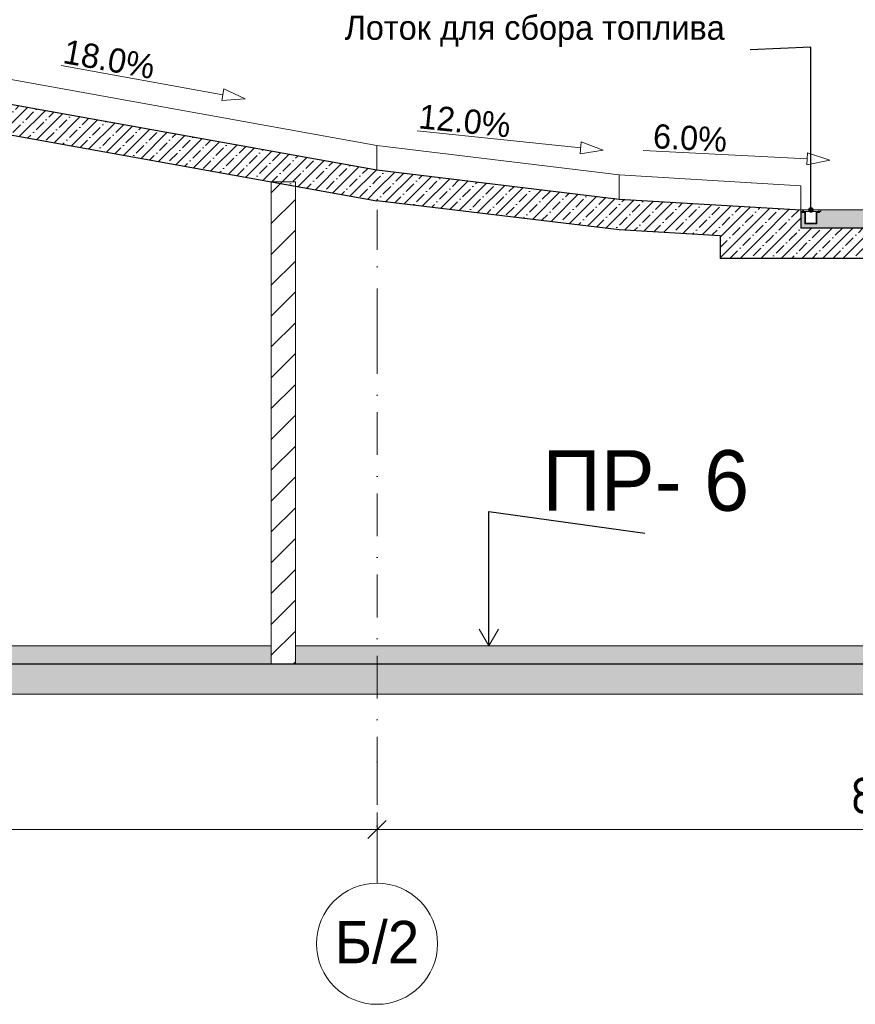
# Model space of a CAD drawing. Header units: millimetres. Extents: x -7244281 to -6598479, y 5719953 to 5938280.
# Tile 38 of 73: x -6711996 to -6705099, y 5720991 to 5729121. Entities that reach past the tile are written whole.
import ezdxf
from ezdxf.enums import TextEntityAlignment as Align

# ---------------------------------------------------------------- set-up
doc = ezdxf.new("R2010")
doc.units = ezdxf.units.MM
doc.header["$MEASUREMENT"] = 0
doc.set_wipeout_variables(frame=1)
doc.linetypes.add('Wipeout_Contour', pattern=[1000, 0, -1000])
doc.linetypes.add('Штрихпунктирная', pattern=[670.277762, 352.777767, -176.388884, 0, -141.111112])
for name, color, linetype, lineweight in [('0_Ном._пера__1', 7, 'Continuous', 0), ('0_Ном._пера__120', 7, 'Continuous', 0), ('АР-Перекрытия_Приямки.АР_Ном._пера__1', 7, 'Continuous', 30), ('АР-Перекрытия_Приямки.АР_Ном._пера__101', 252, 'Continuous', 0), ('АР-рампа.АР_Ном._пера__1', 7, 'Continuous', 0), ('АР-Стены_внешние_.АР_Ном._пера__1', 7, 'Continuous', 0), ('АР-Чертеж-Оси_Осевые размеры.АР_Ном._пера__120', 7, 'Continuous', 0), ('АР-Чертеж-Размеры.АР_Ном._пера__1', 7, 'Continuous', 0), ('Кровля_Ном._пера__120', 7, 'Continuous', 0), ('Кровля_Ном._пера__41', 7, 'Continuous', 20)]:
    doc.layers.add(name, color=color, linetype=linetype, lineweight=lineweight)
for name, color, linetype in [('АР-Перекрытия_Приямки.АР', 7, 'Continuous'), ('АР-рампа.АР', 7, 'Continuous'), ('АР-Стены_внешние_.АР', 7, 'Continuous'), ('АР-Чертеж-Оси_Осевые размеры.АР', 7, 'Continuous'), ('АР-Чертеж-Размеры.АР', 7, 'Continuous'), ('Кровля', 7, 'Continuous')]:
    doc.layers.add(name, color=color, linetype=linetype)
doc.layers.add('АР-Перекрытия_Приямки.АР_Ном._пера__180', color=7, linetype='Continuous', lineweight=5, true_color=0xd6cda7)
doc.styles.add('РЎР“Р•РќР•Р\xa0Р\x98Р\xa0_РЎРўР\x98Р›Р¬_1', font='GOTHIC.TTF')
doc.styles.add('РЎР“Р•РќР•Р\xa0Р\x98Р\xa0_РЎРўР\x98Р›Р¬_2', font='GOST_Common.ttf')
doc.linetypes.add('Линия Разрыва (копия)-001', pattern='A,0,[1,21 РЎРµС‡РµРЅРёРµ Рђ-Рђ; Р‘-Р‘; Р’-Р’1.Shx,S=7.936508,R=0,X=0,Y=0],-1000,0', length=1000)
doc.dimstyles.new('СГЕНЕРИР_СТИЛЬ__1', dxfattribs={"dimtxt": 300, "dimasz": 142.5, "dimexe": 0.18, "dimexo": 0.0625, "dimgap": 0, "dimtad": 1, "dimtih": 1, "dimtoh": 1, "dimlfac": 0.001, "dimzin": 0, "dimdsep": 46, "dimtxsty": 'РЎР“Р•РќР•Р\xa0Р\x98Р\xa0_РЎРўР\x98Р›Р¬_2', "dimblk": 'ARROWHEAD_6', "dimblk1": 'ARROWHEAD_6', "dimblk2": 'ARROWHEAD_6', "dimcen": 0.09, "dimclrd": 7, "dimclre": 7, "dimclrt": 7, "dimadec": 0, "dimazin": 0, "dimtfac": 1, "dimtdec": 4, "dimtmove": 0, "dimatfit": 3, "dimfxl": 1, "dimtolj": 1, "dimtzin": 0, "dimarcsym": 0})
doc.dimstyles.new('СГЕНЕРИР_СТИЛЬ__3', dxfattribs={"dimtxt": 200, "dimasz": 142.5, "dimexe": 0.18, "dimexo": 300000, "dimgap": 0, "dimtad": 1, "dimlfac": 0.001, "dimzin": 0, "dimdsep": 46, "dimtxsty": 'РЎР“Р•РќР•Р\xa0Р\x98Р\xa0_РЎРўР\x98Р›Р¬_2', "dimblk": 'ARROWHEAD_6', "dimblk1": 'ARROWHEAD_6', "dimblk2": 'ARROWHEAD_6', "dimcen": 0.09, "dimclrd": 7, "dimclre": 7, "dimclrt": 7, "dimadec": 0, "dimazin": 0, "dimtfac": 1, "dimtdec": 4, "dimtmove": 0, "dimatfit": 3, "dimfxl": 1, "dimtolj": 1, "dimtzin": 0, "dimarcsym": 0})
doc.dimstyles.new('СГЕНЕРИР_СТИЛЬ__4', dxfattribs={"dimtxt": 0.18, "dimasz": 152, "dimexe": 0.18, "dimexo": 0.0625, "dimgap": 0, "dimtad": 0, "dimtih": 1, "dimtoh": 1, "dimdec": 4, "dimzin": 0, "dimdsep": 46, "dimcen": 0.09, "dimadec": 0, "dimazin": 0, "dimtfac": 1, "dimtdec": 4, "dimtmove": 0, "dimatfit": 3, "dimldrblk": 'ARROWHEAD_14', "dimfxl": 1, "dimtolj": 1, "dimtzin": 0, "dimarcsym": 0})
doc.dimstyles.new('СГЕНЕРИР_СТИЛЬ__7', dxfattribs={"dimtxt": 0.18, "dimasz": 91.2, "dimexe": 0.18, "dimexo": 0.0625, "dimgap": 0, "dimtad": 0, "dimtih": 1, "dimtoh": 1, "dimdec": 4, "dimzin": 0, "dimdsep": 46, "dimcen": 0.09, "dimadec": 0, "dimazin": 0, "dimtfac": 1, "dimtdec": 4, "dimtmove": 0, "dimatfit": 3, "dimldrblk": 'ARROWHEAD_11', "dimfxl": 1, "dimtolj": 1, "dimtzin": 0, "dimarcsym": 0})
pattern_1 = [(45, (-6165324.72, 5728549.97), (-84.852814, 84.852814), []), (45, (-6165367.14, 5728592.39), (-84.852814, 84.852814), [90, -30, 0, -30])]

# ---------------------------------------------------------------- blocks, each defined once
blk = doc.blocks.new('Элемент Разреза_26_3', base_point=(-6165324.7, 5728550))
at = {"layer": 'АР-рампа.АР', "linetype": 'Continuous', "lineweight": 0, "true_color": 0x000000}
h = blk.add_hatch(dxfattribs=at)
h.set_pattern_fill('ЖЕЛЕЗОБЕТОН__PROJECT__0003', color=18, style=0, pattern_type=2)
h.set_pattern_definition(pattern_1)
h.paths.add_polyline_path([(-6709047.6, 5727880), (-6712880.9, 5728570), (-6712880.9, 5728315.9), (-6709047.6, 5727625.9)])
at = {"layer": 'АР-рампа.АР_Ном._пера__1', "color": 7, "linetype": 'Continuous', "lineweight": 0}
for p, q in [((-6712880.9, 5728773.2), (-6712880.9, 5728771.4)), ((-6709047.6, 5728083.2), (-6712880.9, 5728773.2)), ((-6709047.6, 5728083.2), (-6709047.6, 5728081.4))]:
    blk.add_line(p, q, dxfattribs=at)
at = {"layer": 'АР-рампа.АР_Ном._пера__1', "color": 7, "linetype": 'Continuous', "lineweight": 30}
for p, q in [((-6712880.9, 5728570), (-6709047.6, 5727880)), ((-6712880.9, 5728318.2), (-6712880.9, 5728315.9)), ((-6712880.9, 5728315.9), (-6709047.6, 5727625.9)), ((-6709047.6, 5727628.2), (-6709047.6, 5727625.9))]:
    blk.add_line(p, q, dxfattribs=at)
blk = doc.blocks.new('Элемент Разреза_28_3', base_point=(-6165324.7, 5728550))
at = {"layer": 'АР-Стены_внешние_.АР', "linetype": 'Continuous', "lineweight": 0, "true_color": 0x000000}
h = blk.add_hatch(dxfattribs=at)
h.set_pattern_fill('БЛОКИ_БЕТОННЫЕ_ЭФФЕКТИВН_7A', color=18, style=0, pattern_type=2)
h.set_pattern_definition([(45, (-6165324.72, 5728549.97), (-127.27922, 127.27922), [])])
h.paths.add_polyline_path([(-6709920.1, 5727783), (-6709920.1, 5723800), (-6709720.1, 5723800), (-6709720.1, 5727747)])
at = {"layer": 'АР-Стены_внешние_.АР_Ном._пера__1', "color": 7, "linetype": 'Continuous', "lineweight": 15}
for p, q in [((-6709920.1, 5727783), (-6709920.1, 5723950)), ((-6709720.1, 5727783), (-6709920.1, 5727783)), ((-6709720.1, 5727783), (-6709720.1, 5723950)), ((-6709920.1, 5723950), (-6709920.1, 5723800)), ((-6709720.1, 5723950), (-6709720.1, 5723800))]:
    blk.add_line(p, q, dxfattribs=at)
blk = doc.blocks.new('Элемент Разреза_29_3', base_point=(-6165324.7, 5728550))
at = {"layer": 'АР-Перекрытия_Приямки.АР_Ном._пера__101', "linetype": 'Continuous', "lineweight": 0}
h = blk.add_hatch(dxfattribs=at)
h.set_pattern_fill('ЖЕЛЕЗОБЕТОН__PROJECT__0003', color=252, style=0, pattern_type=2)
h.set_pattern_definition(pattern_1)
h.paths.add_polyline_path([(-6716680.9, 5723800), (-6716680.9, 5723550), (-6699179.1, 5723550), (-6699179.1, 5723800), (-6709720.1, 5723800), (-6709920.1, 5723800), (-6716380.9, 5723800)])
at = {"layer": 'АР-Перекрытия_Приямки.АР_Ном._пера__180', "linetype": 'Continuous', "lineweight": 0, "true_color": 0xf4f1e8}
for points in [[(-6716380.9, 5723800), (-6709920.1, 5723800), (-6709920.1, 5723950), (-6716380.9, 5723950)], [(-6699179.1, 5723950), (-6709720.1, 5723950), (-6709720.1, 5723800), (-6699179.1, 5723800)]]:
    blk.add_hatch(color=7, dxfattribs=at).paths.add_polyline_path(points)
at = {"layer": 'АР-Перекрытия_Приямки.АР_Ном._пера__1', "color": 7, "linetype": 'Continuous', "lineweight": 0}
for p, q in [((-6709920.1, 5723950), (-6716380.9, 5723950)), ((-6699179.1, 5723950), (-6709720.1, 5723950))]:
    blk.add_line(p, q, dxfattribs=at)
at = {"layer": 'АР-Перекрытия_Приямки.АР_Ном._пера__1', "color": 7, "linetype": 'Continuous', "lineweight": 30, "flags": 128}
blk.add_lwpolyline([(-6699179.1, 5723800), (-6709720.1, 5723800), (-6709920.1, 5723800), (-6716380.9, 5723800)], dxfattribs=at)
blk = doc.blocks.new('Элемент Разреза_36_3', base_point=(-6165324.7, 5728550))
at = {"layer": 'АР-Перекрытия_Приямки.АР_Ном._пера__101', "linetype": 'Continuous', "lineweight": 0}
h = blk.add_hatch(dxfattribs=at)
h.set_pattern_fill('ЖЕЛЕЗОБЕТОН__PROJECT__0003', color=252, style=0, pattern_type=2)
h.set_pattern_definition(pattern_1)
h.paths.add_polyline_path([(-6705547.6, 5727299.5), (-6706214.3, 5727339.5), (-6706214.3, 5727150), (-6699179.1, 5727150), (-6699179.1, 5727400), (-6705547.6, 5727400)])
at = {"layer": 'АР-Перекрытия_Приямки.АР_Ном._пера__180', "linetype": 'Continuous', "lineweight": 0, "true_color": 0xf4f1e8}
blk.add_hatch(color=7, dxfattribs=at).paths.add_polyline_path([(-6705547.6, 5727550), (-6705547.6, 5727400), (-6699179.1, 5727400), (-6699179.1, 5727550)])
at = {"layer": 'АР-Перекрытия_Приямки.АР_Ном._пера__1', "color": 7, "linetype": 'Continuous', "lineweight": 0}
for p, q in [((-6699179.1, 5727550), (-6705547.6, 5727550)), ((-6706214.4, 5727150), (-6706214.3, 5727150))]:
    blk.add_line(p, q, dxfattribs=at)
at = {"layer": 'АР-Перекрытия_Приямки.АР_Ном._пера__1', "color": 7, "linetype": 'Continuous', "lineweight": 30}
for p, q in [((-6699179.1, 5727400), (-6705547.6, 5727400)), ((-6706214.3, 5727339.5), (-6706214.3, 5727150)), ((-6699179.1, 5727150), (-6706214.3, 5727150))]:
    blk.add_line(p, q, dxfattribs=at)
blk = doc.blocks.new('Элемент Разреза_40_3', base_point=(-6165324.7, 5728550))
at = {"layer": 'АР-рампа.АР', "linetype": 'Continuous', "lineweight": 0, "true_color": 0x000000}
h = blk.add_hatch(dxfattribs=at)
h.set_pattern_fill('ЖЕЛЕЗОБЕТОН__PROJECT__0003', color=18, style=0, pattern_type=2)
h.set_pattern_definition(pattern_1)
h.paths.add_polyline_path([(-6705547.6, 5727550), (-6707047.6, 5727640), (-6707047.6, 5727389.5), (-6705547.6, 5727299.5)])
at = {"layer": 'АР-рампа.АР_Ном._пера__1', "color": 7, "linetype": 'Continuous', "lineweight": 0}
for q in [(-6707047.6, 5727840.3), (-6705547.6, 5727550)]:
    blk.add_line((-6705547.6, 5727750.3), q, dxfattribs=at)
at = {"layer": 'АР-рампа.АР_Ном._пера__1', "color": 7, "linetype": 'Continuous', "lineweight": 30}
for p, q in [((-6707047.6, 5727640), (-6705547.6, 5727550)), ((-6705547.6, 5727550), (-6705547.6, 5727400)), ((-6707047.6, 5727389.5), (-6706214.3, 5727339.5))]:
    blk.add_line(p, q, dxfattribs=at)
blk = doc.blocks.new('Элемент Разреза_41_3', base_point=(-6165324.7, 5728550))
at = {"layer": 'АР-рампа.АР', "linetype": 'Continuous', "lineweight": 0, "true_color": 0x000000}
h = blk.add_hatch(dxfattribs=at)
h.set_pattern_fill('ЖЕЛЕЗОБЕТОН__PROJECT__0003', color=18, style=0, pattern_type=2)
h.set_pattern_definition(pattern_1)
h.paths.add_polyline_path([(-6707047.6, 5727640), (-6709047.6, 5727880), (-6709047.6, 5727628.2), (-6707047.6, 5727388.2)])
at = {"layer": 'АР-рампа.АР_Ном._пера__1', "color": 7, "linetype": 'Continuous', "lineweight": 0}
for p, q in [((-6709047.6, 5728081.4), (-6709047.6, 5727880)), ((-6707047.6, 5727841.4), (-6709047.6, 5728081.4)), ((-6707047.6, 5727841.4), (-6707047.6, 5727840.3)), ((-6707047.6, 5727840.3), (-6707047.6, 5727640))]:
    blk.add_line(p, q, dxfattribs=at)
at = {"layer": 'АР-рампа.АР_Ном._пера__1', "color": 7, "linetype": 'Continuous', "lineweight": 30}
for p, q in [((-6709047.6, 5727880), (-6707047.6, 5727640)), ((-6709047.6, 5727628.2), (-6707047.6, 5727388.2)), ((-6707047.6, 5727389.5), (-6707047.6, 5727388.2))]:
    blk.add_line(p, q, dxfattribs=at)
blk = doc.blocks.new('Стандартный Маркер Сетки[8]_3', base_point=(-6709046.5, 5727550))
at = {"layer": 'АР-Чертеж-Оси_Осевые размеры.АР_Ном._пера__120', "color": 7, "linetype": 'Штрихпунктирная', "lineweight": 0}
for p, q in [((-6709046.5, 5726550), (-6709046.5, 5727550)), ((-6709046.5, 5726550), (-6709046.5, 5722990.8)), ((-6709046.5, 5722990.8), (-6709046.5, 5721990.8))]:
    blk.add_line(p, q, dxfattribs=at)
at = {"layer": 'АР-Чертеж-Оси_Осевые размеры.АР_Ном._пера__120', "color": 7, "linetype": 'Continuous', "lineweight": 0}
blk.add_circle((-6709046.5, 5721490.8), 500, dxfattribs=at)
at = {"layer": 'АР-Чертеж-Оси_Осевые размеры.АР_Ном._пера__120', "color": 7, "linetype": 'Штрихпунктирная', "lineweight": 0}
blk.add_point((-6709046.5, 5722990.8), dxfattribs=at)
blk.add_point((-6709046.5, 5722990.8), dxfattribs=at)
at = {"layer": 'АР-Чертеж-Оси_Осевые размеры.АР_Ном._пера__120', "color": 7, "lineweight": 0, "style": 'РЎР“Р•РќР•Р\xa0Р\x98Р\xa0_РЎРўР\x98Р›Р¬_1'}
blk.add_attdef('AC_MarkerText_1', text='', height=350, rotation=360, dxfattribs=at).set_placement((-6709046.5, 5721679.7), align=Align.TOP_CENTER)
blk = doc.blocks.new('Стандартный Маркер Сетки[13]_3', base_point=(-6709046.5, 5727550))
at = {"layer": 'АР-Чертеж-Оси_Осевые размеры.АР_Ном._пера__120', "color": 7, "linetype": 'Штрихпунктирная', "lineweight": 0}
for p, q in [((-6709046.5, 5726550), (-6709046.5, 5727550)), ((-6709046.5, 5726550), (-6709046.5, 5722990.8)), ((-6709046.5, 5722990.8), (-6709046.5, 5721990.8))]:
    blk.add_line(p, q, dxfattribs=at)
at = {"layer": 'АР-Чертеж-Оси_Осевые размеры.АР_Ном._пера__120', "color": 7, "linetype": 'Continuous', "lineweight": 0}
blk.add_circle((-6709046.5, 5721490.8), 500, dxfattribs=at)
at = {"layer": 'АР-Чертеж-Оси_Осевые размеры.АР_Ном._пера__120', "color": 7, "linetype": 'Штрихпунктирная', "lineweight": 0}
blk.add_point((-6709046.5, 5722990.8), dxfattribs=at)
blk.add_point((-6709046.5, 5722990.8), dxfattribs=at)
at = {"layer": 'АР-Чертеж-Оси_Осевые размеры.АР_Ном._пера__120', "color": 7, "lineweight": 0, "style": 'РЎР“Р•РќР•Р\xa0Р\x98Р\xa0_РЎРўР\x98Р›Р¬_1'}
blk.add_attdef('AC_MarkerText_1', text='', height=350, rotation=360, dxfattribs=at).set_placement((-6709046.5, 5721679.7), align=Align.TOP_CENTER)
blk = doc.blocks.new('Стандартный Маркер Сетки[14]_3', base_point=(-6709046.5, 5727550))
at = {"layer": 'АР-Чертеж-Оси_Осевые размеры.АР_Ном._пера__120', "color": 7, "linetype": 'Штрихпунктирная', "lineweight": 0}
for p, q in [((-6709046.5, 5726550), (-6709046.5, 5727550)), ((-6709046.5, 5726550), (-6709046.5, 5722990.8)), ((-6709046.5, 5722990.8), (-6709046.5, 5721990.8))]:
    blk.add_line(p, q, dxfattribs=at)
at = {"layer": 'АР-Чертеж-Оси_Осевые размеры.АР_Ном._пера__120', "color": 7, "linetype": 'Continuous', "lineweight": 0}
blk.add_circle((-6709046.5, 5721490.8), 500, dxfattribs=at)
at = {"layer": 'АР-Чертеж-Оси_Осевые размеры.АР_Ном._пера__120', "color": 7, "linetype": 'Штрихпунктирная', "lineweight": 0}
blk.add_point((-6709046.5, 5722990.8), dxfattribs=at)
blk.add_point((-6709046.5, 5722990.8), dxfattribs=at)
at = {"layer": 'АР-Чертеж-Оси_Осевые размеры.АР_Ном._пера__120', "color": 7, "lineweight": 0, "style": 'РЎР“Р•РќР•Р\xa0Р\x98Р\xa0_РЎРўР\x98Р›Р¬_1'}
blk.add_attdef('AC_MarkerText_1', text='', height=350, rotation=360, dxfattribs=at).set_placement((-6709046.5, 5721679.7), align=Align.TOP_CENTER)
blk = doc.blocks.new('Стандартный Маркер Сетки[15]_3', base_point=(-6709046.5, 5727550))
at = {"layer": 'АР-Чертеж-Оси_Осевые размеры.АР_Ном._пера__120', "color": 7, "linetype": 'Штрихпунктирная', "lineweight": 0}
for p, q in [((-6709046.5, 5726550), (-6709046.5, 5727550)), ((-6709046.5, 5726550), (-6709046.5, 5722990.8)), ((-6709046.5, 5722990.8), (-6709046.5, 5721990.8))]:
    blk.add_line(p, q, dxfattribs=at)
at = {"layer": 'АР-Чертеж-Оси_Осевые размеры.АР_Ном._пера__120', "color": 7, "linetype": 'Continuous', "lineweight": 0}
blk.add_circle((-6709046.5, 5721490.8), 500, dxfattribs=at)
at = {"layer": 'АР-Чертеж-Оси_Осевые размеры.АР_Ном._пера__120', "color": 7, "linetype": 'Штрихпунктирная', "lineweight": 0}
blk.add_point((-6709046.5, 5722990.8), dxfattribs=at)
blk.add_point((-6709046.5, 5722990.8), dxfattribs=at)
at = {"layer": 'АР-Чертеж-Оси_Осевые размеры.АР_Ном._пера__120', "color": 7, "lineweight": 0, "style": 'РЎР“Р•РќР•Р\xa0Р\x98Р\xa0_РЎРўР\x98Р›Р¬_1'}
blk.add_attdef('AC_MarkerText_1', text='', height=350, rotation=360, dxfattribs=at).set_placement((-6709046.5, 5721679.7), align=Align.TOP_CENTER)
blk = doc.blocks.new('Линия_15_3', base_point=(-6711654.3, 5728742.1))
at = {"layer": 'Кровля_Ном._пера__120', "color": 7, "linetype": 'Continuous', "lineweight": 0}
for p, q in [((-6711654.3, 5728742.1), (-6710319.9, 5728501.9)), ((-6710328.8, 5728452.7), (-6710311, 5728551.1)), ((-6710136.3, 5728468.8), (-6710311, 5728551.1)), ((-6710136.3, 5728468.8), (-6710328.8, 5728452.7))]:
    blk.add_line(p, q, dxfattribs=at)
blk = doc.blocks.new('Линия_17_3', base_point=(-6708714.3, 5728202.4))
at = {"layer": 'Кровля_Ном._пера__120', "color": 7, "linetype": 'Continuous', "lineweight": 0}
for p, q in [((-6708714.3, 5728202.4), (-6707365.5, 5728064)), ((-6707370.6, 5728014.3), (-6707360.4, 5728113.8)), ((-6707179.9, 5728045), (-6707360.4, 5728113.8)), ((-6707179.9, 5728045), (-6707370.6, 5728014.3))]:
    blk.add_line(p, q, dxfattribs=at)
blk = doc.blocks.new('Линия_18_3', base_point=(-6706849.9, 5728041.7))
at = {"layer": 'Кровля_Ном._пера__120', "color": 7, "linetype": 'Continuous', "lineweight": 0}
for p, q in [((-6706849.9, 5728041.7), (-6705495.9, 5727971.3)), ((-6705498.5, 5727921.3), (-6705493.3, 5728021.2)), ((-6705309.5, 5727961.6), (-6705493.3, 5728021.2)), ((-6705309.5, 5727961.6), (-6705498.5, 5727921.3))]:
    blk.add_line(p, q, dxfattribs=at)
blk = doc.blocks.new('*D129', base_point=(-6165324.7, 5728550))
at = {"layer": 'АР-Чертеж-Размеры.АР_Ном._пера__1', "color": 7, "linetype": 'Continuous', "lineweight": 0, "transparency": 16777216}
for p, q in [((-6716481.5, 5722293.7), (-6716481.5, 5722574.9)), ((-6709046.5, 5722293.7), (-6709046.5, 5722574.9)), ((-6716406.5, 5722509.3), (-6716556.5, 5722359.3)), ((-6708971.5, 5722509.3), (-6709121.5, 5722359.3)), ((-6716594, 5722434.3), (-6716481.5, 5722434.3)), ((-6716481.5, 5722434.3), (-6709046.5, 5722434.3))]:
    blk.add_line(p, q, dxfattribs=at)
at = {"layer": 'АР-Чертеж-Размеры.АР_Ном._пера__1', "color": 7, "lineweight": 0, "transparency": 16777216, "insert": (-6713165.5, 5722494.3), "char_height": 300, "attachment_point": 7, "style": 'РЎР“Р•РќР•Р\xa0Р\x98Р\xa0_РЎРўР\x98Р›Р¬_2'}
blk.add_mtext('\\A1;{\\pql;\\fGOST Common|b0|i0|c204|p0;\\W1.000000;7,44}', dxfattribs=at)
blk = doc.blocks.new('ARROWHEAD_6')
at = {"color": 0, "linetype": 'Continuous', "lineweight": 0}
for p, q in [((0, 0), (-1, 0)), ((-0.5, -0.5), (0.5, 0.5))]:
    blk.add_line(p, q, dxfattribs=at)
blk = doc.blocks.new('*D130', base_point=(-6165324.7, 5728550))
at = {"layer": 'АР-Чертеж-Размеры.АР_Ном._пера__1', "color": 7, "linetype": 'Continuous', "lineweight": 0, "transparency": 16777216}
for p, q in [((-6709046.5, 5722293.7), (-6709046.5, 5722574.9)), ((-6700496.5, 5722293.7), (-6700496.5, 5722574.9)), ((-6708971.5, 5722509.3), (-6709121.5, 5722359.3)), ((-6700571.5, 5722359.3), (-6700421.5, 5722509.3)), ((-6709046.5, 5722434.3), (-6700496.5, 5722434.3)), ((-6700496.5, 5722434.3), (-6700384, 5722434.3))]:
    blk.add_line(p, q, dxfattribs=at)
at = {"layer": 'АР-Чертеж-Размеры.АР_Ном._пера__1', "color": 7, "lineweight": 0, "transparency": 16777216, "insert": (-6705142.6, 5722494.3), "char_height": 300, "attachment_point": 7, "style": 'РЎР“Р•РќР•Р\xa0Р\x98Р\xa0_РЎРўР\x98Р›Р¬_2'}
blk.add_mtext('\\A1;{\\pql;\\fGOST Common|b0|i0|c204|p0;\\W1.000000;8,55}', dxfattribs=at)
blk = doc.blocks.new('*D132', base_point=(-6165324.7, 5728550))
at = {"layer": 'АР-Чертеж-Размеры.АР_Ном._пера__1', "color": 7, "linetype": 'Continuous', "lineweight": 0, "transparency": 16777216}
for p, q in [((-6702188.9, 5727150), (-6702188.9, 5727550)), ((-6702263.9, 5727225), (-6702113.9, 5727075)), ((-6702048.3, 5727150), (-6702329.6, 5727150)), ((-6702188.9, 5723950), (-6702188.9, 5727150)), ((-6702263.9, 5724025), (-6702113.9, 5723875)), ((-6702048.3, 5723950), (-6702329.6, 5723950)), ((-6702188.9, 5723837.5), (-6702188.9, 5723950))]:
    blk.add_line(p, q, dxfattribs=at)
at = {"layer": 'АР-Чертеж-Размеры.АР_Ном._пера__1', "color": 7, "lineweight": 0, "transparency": 16777216, "char_height": 200, "attachment_point": 7, "rotation": 90, "style": 'РЎР“Р•РќР•Р\xa0Р\x98Р\xa0_РЎРўР\x98Р›Р¬_2'}
for s, insert in [('\\A1;{\\pql;\\fGOST Common|b0|i0|c204|p0;\\W1.000000;0,40}', (-6702228.9, 5726559.8)), ('\\A1;{\\pql;\\fGOST Common|b0|i0|c204|p0;\\W1.000000;3,20}', (-6702228.9, 5725302.5))]:
    blk.add_mtext(s, dxfattribs=dict(at, insert=insert))
blk = doc.blocks.new('*D134', base_point=(-6165324.7, 5728550))
at = {"layer": 'АР-Чертеж-Размеры.АР_Ном._пера__1', "color": 7, "linetype": 'Continuous', "lineweight": 0, "transparency": 16777216}
for p, q in [((-6702048.3, 5732150), (-6702329.6, 5732150)), ((-6702263.9, 5732225), (-6702113.9, 5732075)), ((-6702188.9, 5727550), (-6702188.9, 5732150)), ((-6702263.9, 5727625), (-6702113.9, 5727475)), ((-6702048.3, 5727550), (-6702329.6, 5727550))]:
    blk.add_line(p, q, dxfattribs=at)
at = {"layer": 'АР-Чертеж-Размеры.АР_Ном._пера__1', "color": 7, "lineweight": 0, "transparency": 16777216, "char_height": 200, "attachment_point": 7, "rotation": 90, "style": 'РЎР“Р•РќР•Р\xa0Р\x98Р\xa0_РЎРўР\x98Р›Р¬_2'}
for s, insert in [('\\A1;{\\pql;\\fGOST Common|b0|i0|c204|p0;\\W1.000000;0,30}', (-6702228.9, 5731580)), ('\\A1;{\\pql;\\fGOST Common|b0|i0|c204|p0;\\W1.000000;4,60}', (-6702228.9, 5729592.4))]:
    blk.add_mtext(s, dxfattribs=dict(at, insert=insert))
blk = doc.blocks.new('ARROWHEAD_11')
at = {"color": 0, "linetype": 'Continuous', "lineweight": 0}
blk.add_line((0, 0), (-1, 0), dxfattribs=at)
at = {"color": 0, "linetype": 'Continuous', "lineweight": 0, "const_width": 0.25, "flags": 128}
blk.add_lwpolyline([(-0.125, 0, 1), (0.125, 0, 1)], format="xyb", close=True, dxfattribs=at)
blk = doc.blocks.new('ARROWHEAD_14')
at = {"color": 0, "linetype": 'Continuous', "lineweight": 0}
blk.add_line((0, 0), (-1, 0), dxfattribs=at)
at = {"color": 0, "linetype": 'Continuous', "lineweight": 0, "flags": 128}
blk.add_lwpolyline([(-0.9093, 0.525), (0, 0), (-0.9093, -0.525)], dxfattribs=at)

msp = doc.modelspace()

# ---------------------------------------------------------------- linework, layer by layer
at = {"layer": '0_Ном._пера__120', "color": 7, "linetype": 'Линия Разрыва (копия)-001', "lineweight": 0}
msp.add_line((-6718804.18, 5723550.84), (-6699019.831, 5723550.84), dxfattribs=at)

# ---------------------------------------------------------------- block references
at = {"layer": 'АР-Перекрытия_Приямки.АР', "lineweight": 0}
for name in ['Элемент Разреза_36_3', 'Элемент Разреза_29_3']:
    msp.add_blockref(name, (-6165324.716, 5728549.966), dxfattribs=at)
at = {"layer": 'АР-рампа.АР', "lineweight": 0}
for name in ['Элемент Разреза_26_3', 'Элемент Разреза_41_3', 'Элемент Разреза_40_3']:
    msp.add_blockref(name, (-6165324.716, 5728549.966), dxfattribs=at)
at = {"layer": 'АР-Стены_внешние_.АР', "lineweight": 0}
msp.add_blockref('Элемент Разреза_28_3', (-6165324.716, 5728549.966), dxfattribs=at)
at = {"layer": 'АР-Чертеж-Оси_Осевые размеры.АР', "color": 8, "linetype": 'Continuous', "lineweight": 15}
for name in ['Стандартный Маркер Сетки[8]_3', 'Стандартный Маркер Сетки[13]_3', 'Стандартный Маркер Сетки[14]_3', 'Стандартный Маркер Сетки[15]_3']:
    msp.add_blockref(name, (-6709046.457, 5727549.966), dxfattribs=at).add_auto_attribs({'AC_MarkerText_1': 'Б/2'})
at = {"layer": 'Кровля', "color": 7, "linetype": 'Continuous', "lineweight": 0}
for name, p in [('Линия_15_3', (-6711654.319, 5728742.059)), ('Линия_17_3', (-6708714.279, 5728202.428)), ('Линия_18_3', (-6706849.918, 5728041.717))]:
    msp.add_blockref(name, p, dxfattribs=at)

# ---------------------------------------------------------------- texts
at = {"layer": '0_Ном._пера__120', "color": 7, "linetype": 'Continuous', "lineweight": 0, "style": 'РЎР“Р•РќР•Р\xa0Р\x98Р\xa0_РЎРўР\x98Р›Р¬_1'}
for s, insert, char_height, attachment_point in [('\\A1;{\\pqc;\\fCentury Gothic|b0|i0|c204|p0;\\W1.000000;Лоток \\fCentury Gothic|b0|i0|c204|p0;\\W1.000000;для сбора топлива}', (-6707745.584, 5728894.8), 200, 8), ('\\A1;{\\pqr;\\fCentury Gothic|b0|i0|c204|p0;\\W1.000000;П\\fCentury Gothic|b0|i0|c204|p0;\\W1.000000;Р\\fCentury Gothic|b0|i0|c204|p0;\\W1.000000;- 6}', (-6705975.188, 5725059.085), 500, 9)]:
    msp.add_mtext(s, dxfattribs=dict(at, insert=insert, char_height=char_height, attachment_point=attachment_point))
at = {"layer": 'Кровля_Ном._пера__41', "color": 7, "linetype": 'Continuous', "lineweight": 20, "char_height": 200, "attachment_point": 5, "style": 'РЎР“Р•РќР•Р\xa0Р\x98Р\xa0_РЎРўР\x98Р›Р¬_1'}
for s, insert, rotation in [('\\A1;{\\pqc;\\fCentury Gothic|b0|i0|c204|p0;\\W1.000000;1\\fCentury Gothic|b0|i0|c204|p0;\\W1.000000;8\\fCentury Gothic|b0|i0|c204|p0;\\W1.000000;.0%}', (-6711257.632, 5728794.177), 349.7960872), ('\\A1;{\\pqc;\\fCentury Gothic|b0|i0|c204|p0;\\W1.000000;1\\fCentury Gothic|b0|i0|c204|p0;\\W1.000000;2\\fCentury Gothic|b0|i0|c204|p0;\\W1.000000;.0%}', (-6708322.683, 5728284.456), 354.1420656), ('\\A1;{\\pqc;\\fCentury Gothic|b0|i0|c204|p0;\\W1.000000;6\\fCentury Gothic|b0|i0|c204|p0;\\W1.000000;.0%}', (-6706462.937, 5728143.315), 357.0216531)]:
    msp.add_mtext(s, dxfattribs=dict(at, insert=insert, rotation=rotation))

# ---------------------------------------------------------------- dimensions: what is measured, and where the dimension line sits
at = {"layer": 'АР-Чертеж-Размеры.АР', "color": 7, "linetype": 'Continuous', "lineweight": 0}
for base, p1, p2, picture, middle in [((-6709046.457312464, 5722434.310680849), (-6716481.457312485, 5722434.310680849), (-6709046.457312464, 5722434.310680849), '*D129', (-6712777.076295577, 5722644.310683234)), ((-6700496.457, 5722434.311), (-6709046.457, 5722434.311), (-6700496.457, 5722434.311), '*D130', (-6704754.275, 5722644.311))]:
    dim = msp.add_linear_dim(base=base, p1=p1, p2=p2, dimstyle='СГЕНЕРИР_СТИЛЬ__1', dxfattribs=at)
    dim.commit()
    dim.dimension.update_dxf_attribs({"geometry": picture, "text_midpoint": middle, "dimtype": 160})

# ---------------------------------------------------------------- leaders
at = {"layer": '0_Ном._пера__120', "color": 7, "linetype": 'Continuous', "lineweight": 0, "annotation_type": 0, "has_hookline": 1, "hookline_direction": 0, "text_width": 1606.39}
msp.add_leader([(-6708123.833, 5723949.967), (-6708123.833, 5725059.085), (-6706836.367, 5724880.661)], dimstyle='СГЕНЕРИР_СТИЛЬ__4', dxfattribs=at)

# ---------------------------------------------------------------- next in the draw order: wipeouts: each hides what was drawn before it
at = {"color": 254, "linetype": 'Wipeout_Contour', "lineweight": 0, "ltscale": 105823231.3740848}
msp.add_wipeout([(-6705415.425, 5727435.974), (-6705415.425, 5727528.819), (-6705394.599, 5727528.819), (-6705394.599, 5727536.534), (-6705383.806, 5727536.534), (-6705383.806, 5727549.966), (-6705547.625, 5727549.966), (-6705547.625, 5727536.534), (-6705536.832, 5727536.534), (-6705536.832, 5727528.819), (-6705516.006, 5727528.819), (-6705516.006, 5727435.974)], dxfattribs=at)

# ---------------------------------------------------------------- next in the draw order: linework, layer by layer
at = {"layer": '0_Ном._пера__1', "color": 7, "linetype": 'Continuous', "lineweight": 0, "flags": 128}
msp.add_lwpolyline([(-6705415.425, 5727435.974), (-6705415.425, 5727528.819), (-6705394.599, 5727528.819), (-6705394.599, 5727536.534), (-6705383.806, 5727536.534), (-6705383.806, 5727549.966), (-6705547.625, 5727549.966), (-6705547.625, 5727536.534), (-6705536.832, 5727536.534), (-6705536.832, 5727528.819), (-6705516.006, 5727528.819), (-6705516.006, 5727435.974)], close=True, dxfattribs=at)
at = {"layer": '0_Ном._пера__120', "color": 7, "linetype": 'Continuous', "lineweight": 0}
for points in [[(-6705464.941, 5727435.974), (-6705516.006, 5727435.974), (-6705516.006, 5727528.819), (-6705536.832, 5727528.819), (-6705536.832, 5727536.534), (-6705547.625, 5727536.534), (-6705547.625, 5727549.966), (-6705532.625, 5727549.966), (-6705532.625, 5727533.718), (-6705510.68, 5727533.718), (-6705510.68, 5727440.616), (-6705464.941, 5727440.616)], [(-6705466.49, 5727435.974), (-6705415.425, 5727435.974), (-6705415.425, 5727528.819), (-6705394.599, 5727528.819), (-6705394.599, 5727536.534), (-6705383.806, 5727536.534), (-6705383.806, 5727549.966), (-6705398.806, 5727549.966), (-6705398.806, 5727533.718), (-6705420.751, 5727533.718), (-6705420.751, 5727440.616), (-6705466.49, 5727440.616)]]:
    msp.add_lwpolyline(points, dxfattribs=at)
msp.add_lwpolyline([(-6705527.758, 5727550.179), (-6705398.806, 5727550.179), (-6705398.806, 5727536.156), (-6705527.758, 5727536.156)], close=True, dxfattribs=at)

# ---------------------------------------------------------------- next in the draw order: dimensions: what is measured, and where the dimension line sits
at = {"layer": 'АР-Чертеж-Размеры.АР', "color": 7, "linetype": 'Continuous', "lineweight": 0}
for base, p1, p2, picture, middle in [((-6702188.927, 5732149.966), (-6702363.357, 5727549.966), (-6706526.036, 5732149.966), '*D134', (-6702328.927, 5729851.321)), ((-6702188.927, 5727149.966), (-6707779.996, 5723949.967), (-6702696.734, 5727149.966), '*D132', (-6702328.927, 5725561.421))]:
    dim = msp.add_linear_dim(base=base, p1=p1, p2=p2, angle=90, dimstyle='СГЕНЕРИР_СТИЛЬ__3', dxfattribs=at)
    dim.commit()
    dim.dimension.update_dxf_attribs({"geometry": picture, "text_midpoint": middle, "dimtype": 160, "text_rotation": 90})

# ---------------------------------------------------------------- next in the draw order: leaders
at = {"layer": '0_Ном._пера__120', "color": 7, "linetype": 'Continuous', "lineweight": 0, "annotation_type": 0, "has_hookline": 1, "hookline_direction": 1, "text_width": 3484.432}
msp.add_leader([(-6705465.433, 5727550.179), (-6705465.433, 5728894.8), (-6705965.819, 5728873.201)], dimstyle='СГЕНЕРИР_СТИЛЬ__7', dxfattribs=at)

doc.saveas('drawing.dxf')
